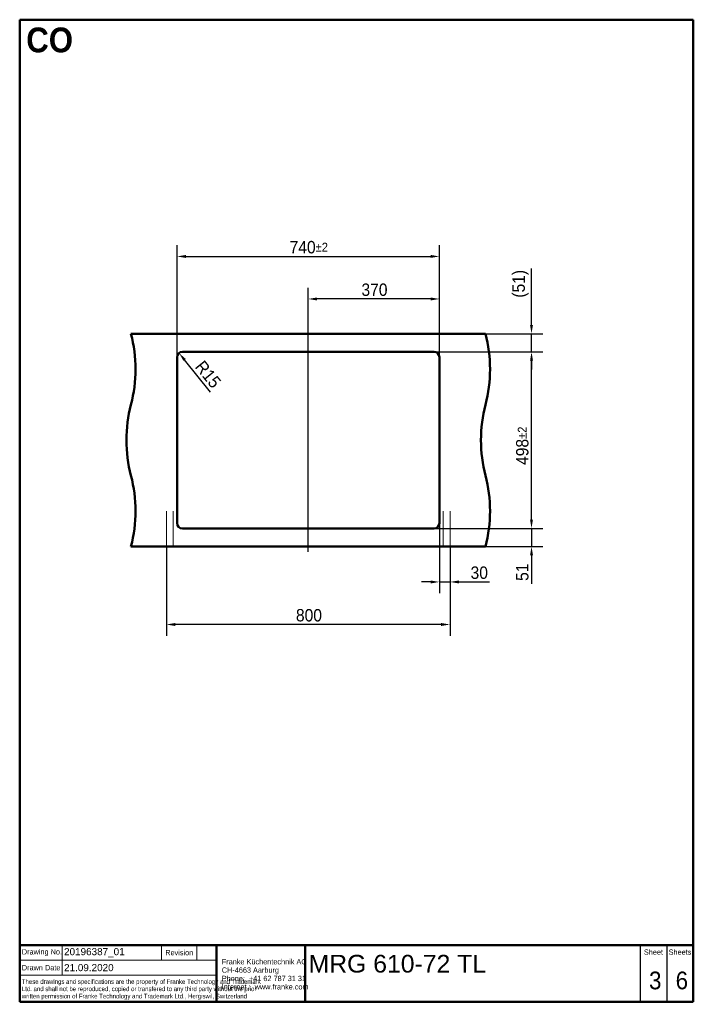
# Model space of a CAD drawing. Header units: millimetres. Extents: x 100 to 2000, y 93 to 2870.
import ezdxf
from ezdxf.enums import TextEntityAlignment as Align

# ---------------------------------------------------------------- set-up
doc = ezdxf.new("R2010")
doc.units = ezdxf.units.MM
doc.header["$LTSCALE"] = 10
for name, color, linetype, lineweight in [('Centerline(ISO)', 7, 'Continuous', 25), ('Dimensions(ISO)', 7, 'Continuous', 25), ('Sketch Geometry(DIN)', 7, 'Continuous', 50), ('Sketch Geometry(ISO)', 7, 'Continuous', 50), ('Symbole(DIN)', 7, 'Continuous', 25), ('Symbols(ISO)', 7, 'Continuous', 25), ('Visible Edges(ISO)', 7, 'Continuous', 50)]:
    doc.layers.add(name, color=color, linetype=linetype, lineweight=lineweight)
doc.styles.add('Text Style20', font='arial.ttf')
doc.styles.add('Text Style40', font='arial.ttf')
doc.styles.add('Text Style9', font='arial.ttf')
doc.styles.add('Text_3.5mm', font='arial.ttf', dxfattribs={"width": 0.9})
doc.styles.add('Text_5.0mm', font='arial.ttf', dxfattribs={"width": 0.9})
doc.styles.add('Text__1.3mm', font='arial.ttf', dxfattribs={"width": 0.9})
doc.styles.add('Text__1.5mm', font='arial.ttf', dxfattribs={"width": 0.9})
doc.styles.add('Text__3.5mm', font='arial.ttf', dxfattribs={"width": 0.9})
doc.styles.add('Text__5.0mm', font='arial.ttf', dxfattribs={"width": 0.9})
doc.dimstyles.new('KS-STANDARD', dxfattribs={"dimscale": 10, "dimtxt": 3.5, "dimasz": 2.5, "dimexe": 3.175, "dimexo": 0, "dimgap": 0.8, "dimtad": 1, "dimdec": 1, "dimrnd": 1e-08, "dimtxsty": 'Text_3.5mm', "dimcen": 0.09, "dimdle": 10, "dimclrd": 7, "dimclre": 7, "dimclrt": 7, "dimadec": 0, "dimazin": 2, "dimtfac": 0.714286, "dimtdec": 4, "dimtmove": 0, "dimatfit": 3, "dimfxl": 1, "dimtolj": 1, "dimlwd": 25, "dimlwe": 25, "dimarcsym": 0})

# ---------------------------------------------------------------- blocks, each defined once
blk = doc.blocks.new('Title Blocks FKT-Marketing')
at = {"layer": 'Sketch Geometry(DIN)', "color": 7, "linetype": 'Continuous', "lineweight": 50}
for p, q in [((97.45, 118.35), (287.45, 118.35)), ((97.45, 118.35), (97.45, 102.35)), ((152.95, 118.35), (152.95, 102.35)), ((177.95, 102.35), (177.95, 118.35)), ((287.45, 102.35), (287.45, 118.35)), ((97.45, 102.35), (287.45, 102.35))]:
    blk.add_line(p, q, dxfattribs=at)
at = {"layer": 'Sketch Geometry(DIN)', "color": 7, "linetype": 'Continuous', "lineweight": 18}
for p, q in [((109.45, 118.35), (109.45, 109.85)), ((137.45, 114.1), (137.45, 118.35)), ((147.45, 114.1), (147.45, 118.35)), ((97.45, 114.1), (152.95, 114.1)), ((97.45, 109.85), (152.95, 109.85))]:
    blk.add_line(p, q, dxfattribs=at)
at = {"layer": 'Sketch Geometry(DIN)', "color": 7, "linetype": 'Continuous', "lineweight": 25}
for p, q in [((272.45, 118.35), (272.45, 102.35)), ((279.95, 118.35), (279.95, 102.35))]:
    blk.add_line(p, q, dxfattribs=at)
at = {"layer": 'Symbole(DIN)', "color": 7, "style": 'Text__1.5mm'}
for s, insert, char_height, width, attachment_point in [('\\fArial|b0|i0;Drawing No.', (98.05, 116.22), 1.4986, 15.7321, 4), ('Revision', (142.45, 116.22), 1.499, 13.4705, 5), ('Sheet', (276.2, 116.35), 1.499, 6.6871, 5), ('Sheets', (283.7, 116.35), 1.499, 6.6871, 5), ('Drawn Date', (98.05, 111.97), 1.499, 13.6702, 4)]:
    blk.add_mtext(s, dxfattribs=dict(at, insert=insert, char_height=char_height, width=width, attachment_point=attachment_point))
at = {"layer": 'Symbole(DIN)', "color": 7, "attachment_point": 4, "line_spacing_factor": 0.944221}
for s, insert, char_height, width, style in [('\\fArial|b0|i0;{\\H1.4986;Franke Küchentechnik AG\\PCH-4663 Aarburg\\PPhone:  +41 62 787 31 31\\PInternet :  www.franke.com}', (154.45, 110.11), 1.4986, 34.1835, 'Text__3.5mm'), ('\\fArial|b0|i0;\\W0.75;These drawings and specifications are the property of Franke Technology and Trademark Ltd. and shall not be reproduced, copied or transfered to any third party without the prior written permission of Franke Technology and Trademark Ltd., Hergiswil, Switzerland', (98.05, 105.81), 1.3, 54.5435, 'Text__1.3mm')]:
    blk.add_mtext(s, dxfattribs=dict(at, insert=insert, char_height=char_height, width=width, style=style))
at = {"layer": 'Symbole(DIN)', "color": 7}
for tag, p, height, style in [('Document_Number_001', (109.96, 115.5), 2, 'Text Style40'), ('Title_001', (178.93, 110.6), 5, 'Text Style20'), ('Drawn_Date_001', (109.96, 110.99), 2, 'Text Style40')]:
    blk.add_attdef(tag, p, '', height=height, dxfattribs=dict(at, style=style))
at = {"layer": 'Symbole(DIN)', "color": 7, "style": 'Text Style40'}
blk.add_attdef('Revision_Index_1', text='', height=2, dxfattribs=at).set_placement((150.2, 116.22), align=Align.MIDDLE_CENTER)
at = {"layer": 'Symbole(DIN)', "color": 7, "style": 'Text__5.0mm', "width": 0.9}
for tag, p in [('Sheet_number_001', (274.96, 105.88)), ('Number_of_sheets_001', (282.47, 105.88))]:
    blk.add_attdef(tag, p, '', height=5, dxfattribs=at)
at = {"layer": 'Symbole(DIN)', "color": 7, "style": 'Text Style9'}
blk.add_attdef('Auxiliary_Remark1', text='', height=3.5, dxfattribs=at).set_placement((179.45, 105.85), align=Align.MIDDLE_LEFT)
blk = doc.blocks.new('Borders Marketing Border')
at = {"layer": 'Sketch Geometry(ISO)'}
for p, q in [((10, 287), (200, 287)), ((10, 10), (10, 287)), ((200, 287), (200, 10)), ((200, 10), (10, 10))]:
    blk.add_line(p, q, dxfattribs=at)
blk = doc.blocks.new('*D6')
at = {"layer": 'Defpoints', "color": 0, "linetype": 'Continuous'}
for p in [(1283.8, 1450.2), (1313.8, 1384.2), (1283.8, 1284.2)]:
    blk.add_point(p, dxfattribs=at)
at = {"layer": 'Dimensions(ISO)', "color": 7, "linetype": 'Continuous', "lineweight": 25}
for p, q in [((1283.8, 1450.2), (1283.8, 1252.4)), ((1313.8, 1384.2), (1313.8, 1252.4)), ((1258.8, 1284.2), (1233.8, 1284.2)), ((1283.8, 1284.2), (1313.8, 1284.2)), ((1338.8, 1284.2), (1424.8, 1284.2))]:
    blk.add_line(p, q, dxfattribs=at)
at = {"layer": 'Dimensions(ISO)', "color": 7, "linetype": 'Continuous'}
for points in [[(1258.8, 1288.4), (1258.8, 1280), (1283.8, 1284.2)], [(1338.8, 1288.4), (1338.8, 1280), (1313.8, 1284.2)]]:
    blk.add_solid(points, dxfattribs=at)
at = {"layer": 'Dimensions(ISO)', "color": 7, "linetype": 'Continuous', "lineweight": 25, "insert": (1371.8, 1310.1), "char_height": 35, "attachment_point": 4, "style": 'Text_3.5mm'}
blk.add_mtext('\\A1;30', dxfattribs=at)
blk = doc.blocks.new('*D7')
at = {"layer": 'Defpoints', "color": 0, "linetype": 'Continuous'}
for p in [(513.8, 1384.2), (1313.8, 1384.2), (513.8, 1164.2)]:
    blk.add_point(p, dxfattribs=at)
at = {"layer": 'Dimensions(ISO)', "color": 7, "linetype": 'Continuous', "lineweight": 25}
for p, q in [((513.8, 1384.2), (513.8, 1132.4)), ((1313.8, 1384.2), (1313.8, 1132.4)), ((1288.8, 1164.2), (538.8, 1164.2))]:
    blk.add_line(p, q, dxfattribs=at)
at = {"layer": 'Dimensions(ISO)', "color": 7, "linetype": 'Continuous'}
for points in [[(538.8, 1168.4), (538.8, 1160), (513.8, 1164.2)], [(1288.8, 1168.4), (1288.8, 1160), (1313.8, 1164.2)]]:
    blk.add_solid(points, dxfattribs=at)
at = {"layer": 'Dimensions(ISO)', "color": 7, "linetype": 'Continuous', "lineweight": 25, "insert": (879.2, 1190.1), "char_height": 35, "attachment_point": 4, "style": 'Text_3.5mm'}
blk.add_mtext('\\A1;800', dxfattribs=at)
blk = doc.blocks.new('*D8')
at = {"layer": 'Defpoints', "color": 0, "linetype": 'Continuous'}
for p in [(1268.8, 1435.2), (1543.6, 1435.2), (1413.8, 1384.2)]:
    blk.add_point(p, dxfattribs=at)
at = {"layer": 'Dimensions(ISO)', "color": 7, "linetype": 'Continuous', "lineweight": 25}
for p, q in [((1543.6, 1460.2), (1543.6, 1485.2)), ((1268.8, 1435.2), (1575.4, 1435.2)), ((1543.6, 1435.2), (1543.6, 1384.2)), ((1413.8, 1384.2), (1575.4, 1384.2)), ((1543.6, 1359.2), (1543.6, 1279.1))]:
    blk.add_line(p, q, dxfattribs=at)
at = {"layer": 'Dimensions(ISO)', "color": 7, "linetype": 'Continuous'}
for points in [[(1539.5, 1460.2), (1547.8, 1460.2), (1543.6, 1435.2)], [(1539.5, 1359.2), (1547.8, 1359.2), (1543.6, 1384.2)]]:
    blk.add_solid(points, dxfattribs=at)
at = {"layer": 'Dimensions(ISO)', "color": 7, "linetype": 'Continuous', "lineweight": 25, "insert": (1517.8, 1287.1), "char_height": 35, "attachment_point": 4, "rotation": 90, "style": 'Text_3.5mm'}
blk.add_mtext('\\A1;51', dxfattribs=at)
blk = doc.blocks.new('*D9')
at = {"layer": 'Defpoints', "color": 0, "linetype": 'Continuous'}
for p in [(1413.8, 1984.2), (1543.6, 1984.2), (1268.8, 1933.2)]:
    blk.add_point(p, dxfattribs=at)
at = {"layer": 'Dimensions(ISO)', "color": 7, "linetype": 'Continuous', "lineweight": 25}
for p, q in [((1543.6, 2009.2), (1543.6, 2168)), ((1413.8, 1984.2), (1575.4, 1984.2)), ((1543.6, 1933.2), (1543.6, 1984.2)), ((1268.8, 1933.2), (1575.4, 1933.2)), ((1543.6, 1908.2), (1543.6, 1883.2))]:
    blk.add_line(p, q, dxfattribs=at)
at = {"layer": 'Dimensions(ISO)', "color": 7, "linetype": 'Continuous'}
for points in [[(1539.5, 2009.2), (1547.8, 2009.2), (1543.6, 1984.2)], [(1539.5, 1908.2), (1547.8, 1908.2), (1543.6, 1933.2)]]:
    blk.add_solid(points, dxfattribs=at)
at = {"layer": 'Dimensions(ISO)', "color": 7, "linetype": 'Continuous', "lineweight": 25, "insert": (1512.7, 2086), "char_height": 35, "attachment_point": 4, "rotation": 90, "style": 'Text_3.5mm'}
blk.add_mtext('\\A1;(51)', dxfattribs=at)
blk = doc.blocks.new('*D10')
at = {"layer": 'Defpoints', "color": 0, "linetype": 'Continuous'}
for p in [(1268.8, 1933.2), (1543.6, 1933.2), (1268.8, 1435.2)]:
    blk.add_point(p, dxfattribs=at)
at = {"layer": 'Dimensions(ISO)', "color": 7, "linetype": 'Continuous', "lineweight": 25}
for p, q in [((1268.8, 1933.2), (1575.4, 1933.2)), ((1543.6, 1460.2), (1543.6, 1908.2)), ((1268.8, 1435.2), (1575.4, 1435.2))]:
    blk.add_line(p, q, dxfattribs=at)
at = {"layer": 'Dimensions(ISO)', "color": 7, "linetype": 'Continuous'}
for points in [[(1539.5, 1908.2), (1547.8, 1908.2), (1543.6, 1933.2)], [(1539.5, 1460.2), (1547.8, 1460.2), (1543.6, 1435.2)]]:
    blk.add_solid(points, dxfattribs=at)
at = {"layer": 'Dimensions(ISO)', "color": 7, "linetype": 'Continuous', "lineweight": 25, "insert": (1517.8, 1614.2), "char_height": 35, "attachment_point": 4, "rotation": 90, "style": 'Text_3.5mm'}
blk.add_mtext('\\A1;498{\\H25.000001;±2}', dxfattribs=at)
blk = doc.blocks.new('*D11')
at = {"layer": 'Defpoints', "color": 0, "linetype": 'Continuous'}
for p in [(1283.8, 2202.3), (543.8, 1918.2), (1283.8, 1918.2)]:
    blk.add_point(p, dxfattribs=at)
at = {"layer": 'Dimensions(ISO)', "color": 7, "linetype": 'Continuous', "lineweight": 25}
for p, q in [((543.8, 1918.2), (543.8, 2234.1)), ((1283.8, 1918.2), (1283.8, 2234.1)), ((568.8, 2202.3), (1258.8, 2202.3))]:
    blk.add_line(p, q, dxfattribs=at)
at = {"layer": 'Dimensions(ISO)', "color": 7, "linetype": 'Continuous'}
for points in [[(568.8, 2206.5), (568.8, 2198.1), (543.8, 2202.3)], [(1258.8, 2206.5), (1258.8, 2198.1), (1283.8, 2202.3)]]:
    blk.add_solid(points, dxfattribs=at)
at = {"layer": 'Dimensions(ISO)', "color": 7, "linetype": 'Continuous', "lineweight": 25, "insert": (861.4, 2228.2), "char_height": 35, "attachment_point": 4, "style": 'Text_3.5mm'}
blk.add_mtext('\\A1;740{\\H25.000001;±2}', dxfattribs=at)
blk = doc.blocks.new('*D12')
at = {"layer": 'Defpoints', "color": 0, "linetype": 'Continuous'}
for p in [(549.4, 1929.8), (558.8, 1918.2)]:
    blk.add_point(p, dxfattribs=at)
at = {"layer": 'Dimensions(ISO)', "color": 7, "linetype": 'Continuous', "lineweight": 25}
blk.add_line((638.5, 1819.9), (565.1, 1910.4), dxfattribs=at)
at = {"layer": 'Dimensions(ISO)', "color": 7, "linetype": 'Continuous'}
blk.add_solid([(568.4, 1913), (561.9, 1907.8), (549.4, 1929.8)], dxfattribs=at)
at = {"layer": 'Dimensions(ISO)', "color": 7, "linetype": 'Continuous', "lineweight": 25, "insert": (606, 1901.1), "char_height": 35, "attachment_point": 4, "rotation": 309.0028, "style": 'Text_3.5mm'}
blk.add_mtext('\\A1;R15', dxfattribs=at)
blk = doc.blocks.new('*D13')
at = {"layer": 'Defpoints', "color": 0, "linetype": 'Continuous'}
for p in [(913.8, 2082.3), (913.8, 2068), (1283.8, 1918.2)]:
    blk.add_point(p, dxfattribs=at)
at = {"layer": 'Dimensions(ISO)', "color": 7, "linetype": 'Continuous', "lineweight": 25}
for p, q in [((913.8, 2068), (913.8, 2114.1)), ((1283.8, 1918.2), (1283.8, 2114.1)), ((1258.8, 2082.3), (938.8, 2082.3))]:
    blk.add_line(p, q, dxfattribs=at)
at = {"layer": 'Dimensions(ISO)', "color": 7, "linetype": 'Continuous'}
for points in [[(938.8, 2086.5), (938.8, 2078.1), (913.8, 2082.3)], [(1258.8, 2086.5), (1258.8, 2078.1), (1283.8, 2082.3)]]:
    blk.add_solid(points, dxfattribs=at)
at = {"layer": 'Dimensions(ISO)', "color": 7, "linetype": 'Continuous', "lineweight": 25, "insert": (1064, 2108.2), "char_height": 35, "attachment_point": 4, "style": 'Text_3.5mm'}
blk.add_mtext('\\A1;370', dxfattribs=at)

msp = doc.modelspace()

# ---------------------------------------------------------------- linework, layer by layer
at = {"layer": 'Centerline(ISO)', "linetype": 'Continuous'}
msp.add_line((913.847, 1369.03), (913.847, 2068.031), dxfattribs=at)
at = {"layer": 'Sketch Geometry(ISO)', "linetype": 'Continuous', "lineweight": 18}
for p, q in [((513.847, 1384.187), (513.847, 1484.187)), ((532.847, 1384.187), (532.847, 1484.187)), ((1294.847, 1384.187), (1294.847, 1484.187)), ((1313.847, 1384.187), (1313.847, 1484.187))]:
    msp.add_line(p, q, dxfattribs=at)
at = {"layer": 'Visible Edges(ISO)'}
for p, q in [((413.847, 1984.187), (1413.847, 1984.187)), ((543.847, 1450.187), (543.847, 1918.187)), ((558.847, 1933.187), (1268.847, 1933.187)), ((1283.847, 1918.187), (1283.847, 1450.187)), ((1268.847, 1435.187), (558.847, 1435.187)), ((413.847, 1384.187), (1413.847, 1384.187))]:
    msp.add_line(p, q, dxfattribs=at)
for centre, radius, start, end in [((26.549, 1884.187), 400, 345.522488, 14.477512), ((1026.549, 1884.187), 400, 345.522488, 14.477512), ((558.847, 1918.187), 15, 90, 180), ((1268.847, 1918.187), 15, 0, 90), ((801.146, 1684.187), 400, 165.522488, 194.477512), ((1801.146, 1684.187), 400, 165.522488, 194.477512), ((26.549, 1484.187), 400, 345.522488, 14.477512), ((1026.549, 1484.187), 400, 345.522488, 14.477512), ((558.847, 1450.187), 15, 180, 270), ((1268.847, 1450.187), 15, 270, 0)]:
    msp.add_arc(centre, radius, start, end, dxfattribs=at)

# ---------------------------------------------------------------- block references
at = {"xscale": 10, "yscale": 10, "zscale": 10}
msp.add_blockref('Borders Marketing Border', (0, 0), dxfattribs=at)
msp.add_blockref('Title Blocks FKT-Marketing', (-874.458, -923.483), dxfattribs=at).add_auto_attribs({'Title_001': 'MRG 610-72 TL', 'Document_Number_001': '20196387_01', 'Drawn_Date_001': '21.09.2020', 'Sheet_number_001': '3', 'Number_of_sheets_001': '6'})

# ---------------------------------------------------------------- texts
at = {"layer": 'Symbols(ISO)', "color": 7, "insert": (118.491, 2812.407), "char_height": 70, "width": 131.9436, "attachment_point": 4, "style": 'Text_5.0mm'}
msp.add_mtext('\\fArial|b1|i0;{\\H70.0000;CO}', dxfattribs=at)

# ---------------------------------------------------------------- dimensions: what is measured, and where the dimension line sits
at = {"layer": 'Dimensions(ISO)', "color": 7, "linetype": 'Continuous', "lineweight": 25}
for base, p1, p2, override, picture, middle in [((1283.847, 2202.311), (543.847, 1918.187), (1283.847, 1918.187), {"dimgap": 0.8, "dimdec": 0, "dimtol": 1, "dimlim": 0, "dimtp": 2, "dimtm": 2, "dimtdec": 4, "dimtofl": 0, "dimatfit": 1}, '*D11', (913.647, 2202.311)), ((513.847, 1164.187), (1313.847, 1384.187), (513.847, 1384.187), {"dimgap": 0.8, "dimdec": 1, "dimtol": 0, "dimlim": 0, "dimtp": 0, "dimtm": 0, "dimtdec": 4, "dimtofl": 0, "dimatfit": 1}, '*D7', (913.947, 1164.187))]:
    dim = msp.add_linear_dim(base=base, p1=p1, p2=p2, dimstyle='KS-STANDARD', override=override, dxfattribs=at)
    dim.commit()
    dim.dimension.update_dxf_attribs({"geometry": picture, "text_midpoint": middle, "dimtype": 160})
dim = msp.add_linear_dim(base=(1543.624, 1984.187), p1=(1268.847, 1933.187), p2=(1413.847, 1984.187), angle=90, text='(<>)', dimstyle='KS-STANDARD', override={"dimgap": 0.8, "dimdec": 1, "dimtol": 0, "dimlim": 0, "dimtp": 0, "dimtm": 0, "dimtdec": 4, "dimtofl": 1, "dimatfit": 1}, dxfattribs=at)
dim.commit()
dim.dimension.update_dxf_attribs({"geometry": '*D9', "text_midpoint": (1543.624, 2123.001), "dimtype": 160})
for base, p1, p2, angle, override, picture, middle in [((913.847, 2082.311), (1283.847, 1918.187), (913.847, 2068.031), 180, {"dimgap": 0.8, "dimdec": 1, "dimtol": 0, "dimlim": 0, "dimtp": 0, "dimtm": 0, "dimtdec": 4, "dimtofl": 0, "dimatfit": 1}, '*D13', (1098.747, 2082.311)), ((1543.624, 1933.187), (1268.847, 1435.187), (1268.847, 1933.187), 90, {"dimgap": 0.8, "dimdec": 1, "dimtol": 1, "dimlim": 0, "dimtp": 2, "dimtm": 2, "dimtdec": 4, "dimtofl": 0, "dimatfit": 1}, '*D10', (1543.624, 1667.187)), ((1543.624, 1435.187), (1413.847, 1384.187), (1268.847, 1435.187), 90, {"dimgap": 0.8, "dimdec": 1, "dimtol": 0, "dimlim": 0, "dimtp": 0, "dimtm": 0, "dimtdec": 4, "dimtofl": 1, "dimatfit": 1}, '*D8', (1543.624, 1306.666)), ((1283.847, 1284.187), (1313.847, 1384.187), (1283.847, 1450.187), 180, {"dimgap": 0.8, "dimdec": 0, "dimtol": 0, "dimlim": 0, "dimtp": 0, "dimtm": 0, "dimtdec": 4, "dimtofl": 1, "dimatfit": 1}, '*D6', (1394.344, 1284.187))]:
    dim = msp.add_linear_dim(base=base, p1=p1, p2=p2, angle=angle, dimstyle='KS-STANDARD', override=override, dxfattribs=at)
    dim.commit()
    dim.dimension.update_dxf_attribs({"geometry": picture, "text_midpoint": middle, "dimtype": 160})
dim = msp.add_radius_dim(center=(558.847, 1918.187), mpoint=(549.407, 1929.844), dimstyle='KS-STANDARD', override={"dimgap": 0.8, "dimdec": 1, "dimlfac": 1, "dimcen": 0, "dimtol": 0, "dimlim": 0, "dimtp": 0, "dimtm": 0, "dimtdec": 4, "dimtofl": 0}, dxfattribs=at)
dim.commit()
dim.dimension.update_dxf_attribs({"geometry": '*D12', "text_midpoint": (609.67, 1855.433), "dimtype": 164})

doc.saveas('drawing.dxf')
